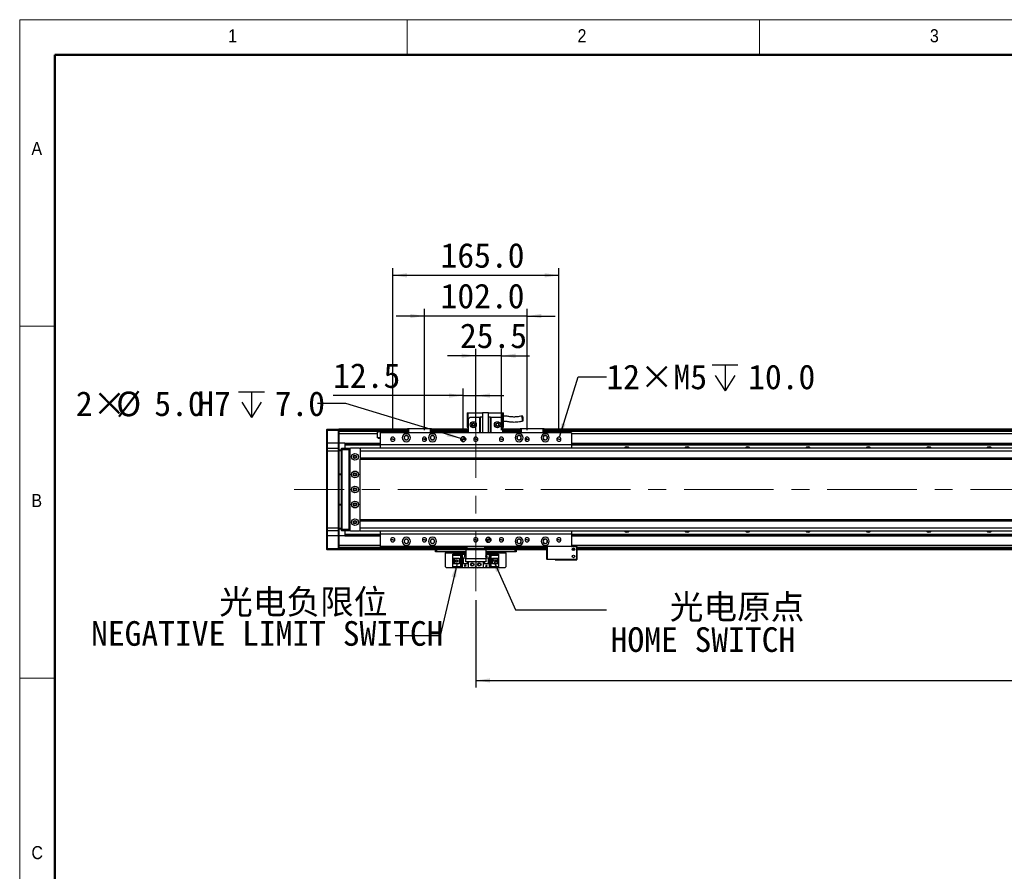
# Model space of a CAD drawing. Header units: millimetres. Extents: x 35 to 2924, y 35 to 2044.
# Tile 2 of 7: x 35 to 1013, y 1197 to 2044. Entities that reach past the tile are written whole.
import ezdxf

# ---------------------------------------------------------------- set-up
doc = ezdxf.new("R2010")
doc.units = ezdxf.units.MM
doc.header["$LTSCALE"] = 7
doc.linetypes.add('CENTERX2', pattern=[20.32, 12.7, -2.54, 2.54, -2.54])
doc.layers.add('DIMNS', color=7, linetype='Continuous')
doc.styles.add('SLDTEXTSTYLE1', font='Gothic.ttf', dxfattribs={"width": 0.913})
doc.styles.add('SLDTEXTSTYLE11', font='txt', dxfattribs={"bigfont": 'bigfont'})
doc.styles.add('SLDTEXTSTYLE8', font='txt')
doc.styles.add('SLDTEXTSTYLE9', font='txt')
doc.dimstyles.new('SLDDIMSTYLE0', dxfattribs={"dimtxt": 24.5, "dimasz": 14, "dimexe": 0, "dimexo": 0.0625, "dimgap": 6.125, "dimtad": 2, "dimdec": 1, "dimrnd": 1e-09, "dimzin": 4, "dimdsep": 46, "dimtxsty": 'SLDTEXTSTYLE9', "dimsah": 1, "dimcen": 0.09, "dimadec": 0, "dimazin": 1, "dimtfac": 1, "dimtdec": 1, "dimtofl": 0, "dimtmove": 0, "dimatfit": 3, "dimfxl": 0, "dimfrac": 2, "dimtolj": 1, "dimtzin": 12, "dimarcsym": 0})
doc.dimstyles.new('SLDDIMSTYLE1', dxfattribs={"dimtxt": 24.5, "dimasz": 14, "dimexe": 0, "dimexo": 0.0625, "dimgap": 6.125, "dimtad": 2, "dimdec": 1, "dimrnd": 1e-09, "dimzin": 4, "dimdsep": 46, "dimtxsty": 'SLDTEXTSTYLE9', "dimsah": 1, "dimcen": 0.09, "dimadec": 0, "dimazin": 1, "dimtfac": 1, "dimtdec": 1, "dimtmove": 0, "dimatfit": 0, "dimfxl": 0, "dimfrac": 2, "dimtolj": 1, "dimtzin": 12, "dimarcsym": 0})
doc.dimstyles.new('SLDDIMSTYLE2', dxfattribs={"dimtxt": 0.18, "dimasz": 14, "dimexe": 0, "dimexo": 0.0625, "dimgap": 0, "dimtad": 0, "dimtih": 1, "dimtoh": 1, "dimdec": 0, "dimrnd": 1e-09, "dimzin": 0, "dimdsep": 46, "dimtxsty": 'Standard', "dimsah": 1, "dimcen": 0.09, "dimadec": 0, "dimazin": 0, "dimtfac": 14, "dimtdec": 0, "dimtofl": 0, "dimtmove": 0, "dimatfit": 3, "dimfxl": 0, "dimfrac": 2, "dimtolj": 1, "dimtzin": 0, "dimarcsym": 0})
doc.dimstyles.new('SLDDIMSTYLE3', dxfattribs={"dimtxt": 24.5, "dimasz": 14, "dimexe": 0, "dimexo": 0.0625, "dimgap": 6.125, "dimtad": 2, "dimdec": 1, "dimrnd": 1e-09, "dimzin": 12, "dimdsep": 46, "dimtxsty": 'SLDTEXTSTYLE9', "dimsah": 1, "dimcen": 0.09, "dimadec": 0, "dimazin": 3, "dimtfac": 1, "dimtdec": 1, "dimtmove": 0, "dimatfit": 0, "dimfxl": 0, "dimfrac": 2, "dimtolj": 1, "dimtzin": 12, "dimarcsym": 0})
doc.dimstyles.new('SLDDIMSTYLE7', dxfattribs={"dimtxt": 24.5, "dimasz": 14, "dimexe": 0, "dimexo": 0.0625, "dimgap": 6.125, "dimtad": 0, "dimtih": 1, "dimtoh": 1, "dimdec": 1, "dimrnd": 1e-09, "dimzin": 4, "dimdsep": 46, "dimtxsty": 'SLDTEXTSTYLE9', "dimsah": 1, "dimcen": 0, "dimadec": 0, "dimazin": 1, "dimtfac": 1, "dimtdec": 1, "dimtofl": 0, "dimtmove": 0, "dimatfit": 3, "dimfxl": 0, "dimfrac": 2, "dimtolj": 1, "dimtzin": 12, "dimarcsym": 0})
doc.dimstyles.new('SLDDIMSTYLE8', dxfattribs={"dimtxt": 24.5, "dimasz": 14, "dimexe": 0, "dimexo": 0.0625, "dimgap": 6.125, "dimtad": 0, "dimtih": 1, "dimtoh": 1, "dimdec": 1, "dimrnd": 1e-09, "dimzin": 12, "dimdsep": 46, "dimtxsty": 'SLDTEXTSTYLE9', "dimsah": 1, "dimcen": 0, "dimadec": 0, "dimazin": 3, "dimtfac": 1, "dimtdec": 1, "dimtofl": 0, "dimtmove": 0, "dimatfit": 3, "dimfxl": 0, "dimfrac": 2, "dimtolj": 1, "dimtzin": 12, "dimarcsym": 0})

# ---------------------------------------------------------------- blocks, each defined once
blk = doc.blocks.new('_D_28')
at = {"layer": 'DIMNS'}
for p, q in [((475.58, 1635.87), (475.58, 1677.37)), ((488.08, 1635.87), (488.08, 1677.37)), ((475.58, 1670.37), (346.37, 1670.37)), ((475.58, 1670.37), (488.08, 1670.37)), ((488.08, 1670.37), (516.08, 1670.37))]:
    blk.add_line(p, q, dxfattribs=at)
for points in [[(475.58, 1670.37), (461.58, 1672.47), (461.58, 1668.27)], [(488.08, 1670.37), (502.08, 1668.27), (502.08, 1672.47)]]:
    blk.add_solid(points, dxfattribs=at)
at = {"layer": 'DIMNS', "insert": (346.37, 1702.51), "char_height": 24.5, "attachment_point": 1, "style": 'SLDTEXTSTYLE9'}
blk.add_mtext('12.5', dxfattribs=at)
blk = doc.blocks.new('_D_29')
at = {"layer": 'DIMNS'}
for p, q in [((437.08, 1635.87), (437.08, 1756.44)), ((539.08, 1635.87), (539.08, 1756.44)), ((437.08, 1749.44), (409.08, 1749.44)), ((539.08, 1749.44), (437.08, 1749.44)), ((539.08, 1749.44), (567.08, 1749.44))]:
    blk.add_line(p, q, dxfattribs=at)
for points in [[(437.08, 1749.44), (423.08, 1751.54), (423.08, 1747.34)], [(539.08, 1749.44), (553.08, 1747.34), (553.08, 1751.54)]]:
    blk.add_solid(points, dxfattribs=at)
at = {"layer": 'DIMNS', "insert": (453.12, 1781.59), "char_height": 24.5, "attachment_point": 1, "style": 'SLDTEXTSTYLE9'}
blk.add_mtext('102.0', dxfattribs=at)
blk = doc.blocks.new('_D_30')
at = {"layer": 'DIMNS'}
for p, q in [((405.58, 1635.87), (405.58, 1796.88)), ((570.58, 1635.87), (570.58, 1796.88)), ((405.58, 1789.88), (570.58, 1789.88))]:
    blk.add_line(p, q, dxfattribs=at)
for points in [[(405.58, 1789.88), (419.58, 1787.78), (419.58, 1791.98)], [(570.58, 1789.88), (556.58, 1791.98), (556.58, 1787.78)]]:
    blk.add_solid(points, dxfattribs=at)
at = {"layer": 'DIMNS', "insert": (453.12, 1822.02), "char_height": 24.5, "attachment_point": 1, "style": 'SLDTEXTSTYLE9'}
blk.add_mtext('165.0', dxfattribs=at)
blk = doc.blocks.new('_D_31')
at = {"layer": 'DIMNS'}
for p, q in [((488.08, 1635.87), (488.08, 1716.94)), ((513.58, 1635.87), (513.58, 1716.94)), ((488.08, 1709.94), (460.08, 1709.94)), ((513.58, 1709.94), (488.08, 1709.94)), ((513.58, 1709.94), (541.58, 1709.94))]:
    blk.add_line(p, q, dxfattribs=at)
for points in [[(488.08, 1709.94), (474.08, 1712.04), (474.08, 1707.84)], [(513.58, 1709.94), (527.58, 1707.84), (527.58, 1712.04)]]:
    blk.add_solid(points, dxfattribs=at)
at = {"layer": 'DIMNS', "insert": (472.32, 1742.09), "char_height": 24.5, "attachment_point": 1, "style": 'SLDTEXTSTYLE9'}
blk.add_mtext('25.5', dxfattribs=at)
blk = doc.blocks.new('SW_SYMBOL_HOLE_DEPTH')
at = {"layer": 'DIMNS', "color": 0}
for p, q in [((0, 6125), (5600, 6125)), ((2800, 6125), (2800, 525)), ((700, 3885), (2800, 525)), ((4900, 3885), (2800, 525))]:
    blk.add_line(p, q, dxfattribs=at)
blk = doc.blocks.new('_D_33')
at = {"layer": 'DIMNS'}
for p, q in [((571.21, 1628.99), (589.82, 1688.84)), ((589.82, 1688.84), (617.82, 1688.84))]:
    blk.add_line(p, q, dxfattribs=at)
blk.add_solid([(571.21, 1628.99), (577.37, 1641.74), (573.36, 1642.98)], dxfattribs=at)
at = {"layer": 'DIMNS', "xscale": 0.004592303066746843, "yscale": 0.004592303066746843, "zscale": 0.004592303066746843}
blk.add_blockref('SW_SYMBOL_HOLE_DEPTH', (722.79, 1672.62), dxfattribs=at)
at = {"layer": 'DIMNS', "char_height": 24.5, "attachment_point": 1, "style": 'SLDTEXTSTYLE9'}
for s, insert in [('12×M5', (617.82, 1701.19)), ('10.0', (758.65, 1701.19))]:
    blk.add_mtext(s, dxfattribs=dict(at, insert=insert))
blk = doc.blocks.new('_D_34')
at = {"layer": 'DIMNS'}
for p, q in [((358.99, 1662.32), (330.99, 1662.32)), ((473.19, 1627.71), (358.99, 1662.32))]:
    blk.add_line(p, q, dxfattribs=at)
blk.add_solid([(473.19, 1627.71), (460.4, 1633.78), (459.18, 1629.76)], dxfattribs=at)
at = {"layer": 'DIMNS', "xscale": 0.004592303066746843, "yscale": 0.004592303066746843, "zscale": 0.004592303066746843}
blk.add_blockref('SW_SYMBOL_HOLE_DEPTH', (252.46, 1646), dxfattribs=at)
at = {"layer": 'DIMNS', "char_height": 24.5, "attachment_point": 1, "style": 'SLDTEXTSTYLE9'}
for s, insert in [('2×', (90.81, 1674.56)), ('%%c', (130.9, 1674.33)), ('5.0', (168.75, 1674.56)), ('H7', (211.42, 1674.56)), ('7.0', (288.32, 1674.56))]:
    blk.add_mtext(s, dxfattribs=dict(at, insert=insert))
blk = doc.blocks.new('_D_35')
at = {"layer": 'DIMNS'}
for p, q in [((488.08, 1467.14), (488.08, 1380.18)), ((2168.08, 1467.14), (2168.08, 1380.18)), ((488.08, 1387.18), (2168.08, 1387.18))]:
    blk.add_line(p, q, dxfattribs=at)
for points in [[(488.08, 1387.18), (502.08, 1385.08), (502.08, 1389.28)], [(2168.08, 1387.18), (2154.08, 1389.28), (2154.08, 1385.08)]]:
    blk.add_solid(points, dxfattribs=at)
at = {"layer": 'DIMNS', "insert": (1289.09, 1419.33), "char_height": 24.5, "attachment_point": 1, "style": 'SLDTEXTSTYLE9'}
blk.add_mtext('1680.0', dxfattribs=at)
blk = doc.blocks.new('SW_NOTE_8')
at = {"layer": 'DIMNS', "color": 0, "char_height": 24.5, "attachment_point": 1}
for s, insert, style in [('{\\fMicrosoft YaHei|b0|i0|c134|p34; 光电原点}', (54.52, 15.14), 'SLDTEXTSTYLE11'), ('HOME SWITCH', (4.08, -17.43), 'SLDTEXTSTYLE8')]:
    blk.add_mtext(s, dxfattribs=dict(at, insert=insert, style=style))
blk = doc.blocks.new('SW_NOTE_9')
at = {"layer": 'DIMNS', "color": 0, "char_height": 24.5, "attachment_point": 1}
for s, insert, style in [('{\\fMicrosoft YaHei|b0|i0|c134|p34;    光电负限位}', (-208.13, 46.01), 'SLDTEXTSTYLE11'), ('NEGATIVE LIMIT SWITCH', (-302.17, 14.51), 'SLDTEXTSTYLE8')]:
    blk.add_mtext(s, dxfattribs=dict(at, insert=insert, style=style))
blk = doc.blocks.new('SW_DOWELSYMBOL_5')
at = {"linetype": 'Continuous', "lineweight": 18}
h = blk.add_hatch(color=0, dxfattribs=at)
edge = h.paths.add_edge_path(flags=0)
edge.add_arc((0, 0), 2.5, 180, 270)
edge.add_line((0, -2.5), (0, 0))
edge.add_line((0, 0), (-2.5, 0))
h = blk.add_hatch(color=0, dxfattribs=at)
edge = h.paths.add_edge_path(flags=0)
edge.add_arc((0, 0), 2.5, 0, 90)
edge.add_line((0, 2.5), (0, 0))
edge.add_line((0, 0), (2.5, 0))
at = {"layer": 'DIMNS', "color": 0}
blk.add_circle((0, 0), 2.5, dxfattribs=at)
blk = doc.blocks.new('SW_DOWELSYMBOL_6')
at = {"linetype": 'Continuous', "lineweight": 18}
h = blk.add_hatch(color=0, dxfattribs=at)
edge = h.paths.add_edge_path(flags=0)
edge.add_arc((0, 0), 2.5, 180, 270)
edge.add_line((0, -2.5), (0, 0))
edge.add_line((0, 0), (-2.5, 0))
h = blk.add_hatch(color=0, dxfattribs=at)
edge = h.paths.add_edge_path(flags=0)
edge.add_arc((0, 0), 2.5, 0, 90)
edge.add_line((0, 2.5), (0, 0))
edge.add_line((0, 0), (2.5, 0))
at = {"layer": 'DIMNS', "color": 0}
blk.add_circle((0, 0), 2.5, dxfattribs=at)

msp = doc.modelspace()

# ---------------------------------------------------------------- linework, layer by layer
at = {"color": 7, "linetype": 'Continuous', "lineweight": 18}
for p, q in [((2905, 2044), (35, 2044)), ((35, 2044), (35, 35)), ((420, 2009), (420, 2044)), ((770, 2044), (770, 2009)), ((70, 2009), (2870, 2009)), ((70, 2009), (70, 70)), ((70, 1739.5), (35, 1739.5)), ((35, 1389.5), (70, 1389.5))]:
    msp.add_line(p, q, dxfattribs=at)
at = {"color": 7, "linetype": 'Continuous', "lineweight": 50}
for p, q in [((2870, 2009), (70, 2009)), ((70, 2009), (70, 70))]:
    msp.add_line(p, q, dxfattribs=at)
at = {"color": 7, "linetype": 'Continuous', "lineweight": 25}
for p, q in [((479.58, 1653.28), (480.58, 1653.28)), ((479.58, 1653.28), (479.58, 1638.88)), ((480.58, 1646.88), (480.58, 1653.28)), ((480.58, 1653.28), (494.58, 1653.28)), ((494.58, 1653.48), (494.58, 1633.48)), ((494.58, 1653.48), (500.58, 1653.48)), ((500.58, 1633.48), (500.58, 1653.48)), ((500.58, 1653.28), (514.58, 1653.28)), ((514.58, 1653.28), (515.58, 1653.28)), ((514.58, 1653.28), (514.58, 1646.88)), ((515.58, 1638.88), (515.58, 1653.28)), ((482.58, 1648.88), (480.58, 1646.88)), ((480.58, 1646.88), (480.58, 1633.48)), ((482.58, 1648.88), (492.08, 1648.88)), ((492.08, 1633.48), (492.08, 1648.88)), ((492.08, 1648.88), (492.58, 1648.88)), ((492.58, 1648.88), (492.58, 1633.48)), ((494.58, 1648.88), (492.58, 1648.88)), ((502.58, 1648.88), (500.58, 1648.88)), ((502.58, 1633.48), (502.58, 1648.88)), ((502.58, 1648.88), (503.08, 1648.88)), ((503.08, 1648.88), (512.58, 1648.88)), ((503.08, 1648.88), (503.08, 1633.48)), ((514.58, 1646.88), (512.58, 1648.88)), ((514.58, 1646.88), (514.58, 1633.48)), ((340.08, 1636.68), (340.38, 1636.98)), ((340.08, 1635.48), (340.08, 1636.68)), ((340.08, 1635.48), (340.38, 1635.48)), ((340.08, 1622.98), (340.08, 1635.48)), ((340.38, 1636.98), (340.38, 1635.48)), ((340.38, 1636.98), (351.78, 1636.98)), ((340.38, 1635.48), (340.38, 1622.98)), ((351.78, 1635.48), (340.38, 1635.48)), ((351.78, 1635.48), (351.78, 1636.98)), ((351.78, 1636.98), (352.08, 1636.68)), ((351.78, 1622.98), (351.78, 1635.48)), ((351.78, 1635.48), (352.08, 1635.48)), ((420.08, 1636.98), (352.08, 1636.98)), ((352.08, 1636.98), (352.08, 1636.68)), ((352.08, 1636.68), (352.08, 1635.48)), ((352.08, 1636.48), (420.08, 1636.48)), ((352.08, 1635.48), (352.08, 1622.98)), ((420.08, 1634.49), (352.08, 1634.49)), ((583.08, 1633.48), (393.08, 1633.48)), ((393.08, 1633.48), (393.08, 1621.48)), ((420.08, 1637.18), (420.38, 1637.48)), ((420.08, 1633.48), (420.08, 1637.18)), ((421.08, 1637.18), (420.08, 1637.18)), ((420.38, 1637.48), (421.21, 1637.48)), ((421.08, 1637.18), (421.21, 1637.48)), ((421.08, 1637.18), (421.08, 1633.48)), ((443.08, 1637.18), (421.08, 1637.18)), ((421.21, 1637.48), (442.96, 1637.48)), ((442.96, 1637.48), (443.78, 1637.48)), ((443.08, 1637.18), (442.96, 1637.48)), ((443.08, 1633.48), (443.08, 1637.18)), ((444.08, 1637.18), (443.08, 1637.18)), ((443.78, 1637.48), (444.08, 1637.18)), ((444.08, 1637.18), (444.08, 1633.48)), ((480.58, 1636.98), (444.08, 1636.98)), ((444.08, 1636.78), (480.58, 1636.78)), ((444.08, 1636.58), (480.58, 1636.58)), ((444.08, 1636.48), (480.58, 1636.48)), ((480.58, 1634.49), (444.08, 1634.49)), ((479.58, 1638.88), (480.58, 1638.88)), ((514.58, 1638.88), (515.58, 1638.88)), ((532.08, 1636.98), (514.58, 1636.98)), ((514.58, 1636.78), (532.08, 1636.78)), ((514.58, 1636.58), (532.08, 1636.58)), ((514.58, 1636.48), (532.08, 1636.48)), ((532.08, 1634.49), (514.58, 1634.49)), ((532.08, 1637.18), (532.38, 1637.48)), ((532.08, 1633.48), (532.08, 1637.18)), ((533.08, 1637.18), (532.08, 1637.18)), ((532.38, 1637.48), (533.21, 1637.48)), ((533.08, 1637.18), (533.21, 1637.48)), ((533.08, 1637.18), (533.08, 1633.48)), ((555.08, 1637.18), (533.08, 1637.18)), ((533.21, 1637.48), (554.96, 1637.48)), ((554.96, 1637.48), (555.78, 1637.48)), ((555.08, 1637.18), (554.96, 1637.48)), ((555.08, 1633.48), (555.08, 1637.18)), ((556.08, 1637.18), (555.08, 1637.18)), ((555.78, 1637.48), (556.08, 1637.18)), ((556.08, 1637.18), (556.08, 1633.48)), ((2100.08, 1636.98), (556.08, 1636.98)), ((556.08, 1636.78), (2100.08, 1636.78)), ((556.08, 1636.58), (2100.08, 1636.58)), ((556.08, 1636.48), (2100.08, 1636.48)), ((2100.08, 1634.49), (556.08, 1634.49)), ((583.08, 1633.48), (583.08, 1621.48)), ((390.44, 1632.49), (352.08, 1632.49)), ((390.44, 1628.38), (390.44, 1632.49)), ((393.08, 1628.38), (390.44, 1628.38)), ((405.58, 1626.98), (403.48, 1626.98)), ((405.58, 1626.98), (407.68, 1626.98)), ((437.08, 1626.98), (434.98, 1626.98)), ((437.08, 1626.98), (437.21, 1626.98)), ((438.42, 1626.98), (439.18, 1626.98)), ((475.58, 1626.98), (473.08, 1626.98)), ((475.58, 1626.98), (478.08, 1626.98)), ((488.08, 1626.98), (485.98, 1626.98)), ((488.08, 1626.98), (490.18, 1626.98)), ((513.58, 1626.98), (511.48, 1626.98)), ((513.58, 1626.98), (515.68, 1626.98)), ((537.74, 1626.98), (536.98, 1626.98)), ((539.08, 1626.98), (538.96, 1626.98)), ((539.08, 1626.98), (541.18, 1626.98)), ((570.58, 1626.98), (568.48, 1626.98)), ((570.58, 1626.98), (572.68, 1626.98)), ((340.08, 1622.98), (340.38, 1622.98)), ((340.08, 1617.68), (340.08, 1622.98)), ((340.38, 1617.98), (340.08, 1617.68)), ((340.08, 1614.98), (340.08, 1617.68)), ((340.08, 1538.98), (340.08, 1614.98)), ((340.38, 1614.98), (340.08, 1614.98)), ((340.38, 1622.98), (340.38, 1617.98)), ((351.78, 1622.98), (340.38, 1622.98)), ((340.38, 1617.98), (340.38, 1614.98)), ((340.38, 1617.98), (351.78, 1617.98)), ((340.38, 1614.98), (340.38, 1538.98)), ((351.78, 1614.98), (340.38, 1614.98)), ((351.78, 1617.98), (351.78, 1622.98)), ((351.78, 1622.98), (352.08, 1622.98)), ((351.78, 1614.98), (351.78, 1617.98)), ((351.78, 1617.98), (352.08, 1617.68)), ((351.78, 1538.98), (351.78, 1614.98)), ((351.78, 1614.98), (352.08, 1614.98)), ((358.08, 1622.99), (352.08, 1622.99)), ((352.08, 1622.98), (352.08, 1617.68)), ((352.08, 1617.68), (352.08, 1614.98)), ((352.08, 1616.48), (354.58, 1616.48)), ((354.58, 1615.48), (352.08, 1615.48)), ((352.08, 1614.98), (352.08, 1538.98)), ((354.58, 1617.68), (354.88, 1617.98)), ((354.58, 1616.48), (354.58, 1617.68)), ((354.58, 1537.48), (354.58, 1616.48)), ((354.58, 1616.48), (354.88, 1616.48)), ((354.88, 1617.98), (354.88, 1616.48)), ((354.88, 1617.98), (362.08, 1617.98)), ((354.88, 1616.48), (354.88, 1537.48)), ((362.08, 1616.48), (354.88, 1616.48)), ((358.08, 1622.99), (393.08, 1622.99)), ((358.08, 1622.99), (358.08, 1622.7)), ((358.08, 1622.7), (393.08, 1622.7)), ((358.08, 1622.7), (358.08, 1621.8)), ((358.08, 1621.8), (393.08, 1621.8)), ((358.08, 1621.8), (358.08, 1621.5)), ((358.08, 1621.5), (393.08, 1621.5)), ((358.08, 1621.5), (358.08, 1617.98)), ((362.08, 1617.98), (362.08, 1616.48)), ((362.08, 1617.98), (363.58, 1617.98)), ((363.28, 1617.68), (362.08, 1617.68)), ((362.08, 1616.48), (362.08, 1537.48)), ((363.08, 1615.98), (362.58, 1615.98)), ((362.58, 1615.98), (362.58, 1537.98)), ((363.58, 1617.98), (363.08, 1617.48)), ((363.08, 1617.48), (363.08, 1536.48)), ((372.58, 1617.98), (363.58, 1617.98)), ((373.08, 1617.48), (372.58, 1617.98)), ((2283.58, 1617.98), (373.08, 1617.98)), ((373.08, 1617.98), (373.08, 1617.48)), ((373.08, 1617.35), (373.08, 1617.48)), ((373.08, 1617.35), (373.08, 1614.98)), ((2284.08, 1614.98), (373.08, 1614.98)), ((373.08, 1614.98), (373.08, 1607.98)), ((583.08, 1621.48), (393.08, 1621.48)), ((393.08, 1621.48), (393.08, 1617.98)), ((583.08, 1622.99), (2073.08, 1622.99)), ((583.08, 1622.7), (2073.08, 1622.7)), ((583.08, 1621.8), (2073.08, 1621.8)), ((583.08, 1621.5), (2073.08, 1621.5)), ((583.08, 1621.48), (583.08, 1617.98)), ((369.23, 1609.98), (366.94, 1609.98)), ((2284.08, 1607.98), (373.08, 1607.98)), ((373.08, 1607.98), (373.08, 1606.98)), ((373.08, 1606.98), (2284.08, 1606.98)), ((373.08, 1546.98), (373.08, 1606.98)), ((352.08, 1592.48), (354.58, 1592.48)), ((354.58, 1591.48), (352.08, 1591.48)), ((352.08, 1562.48), (354.58, 1562.48)), ((354.58, 1561.48), (352.08, 1561.48)), ((2284.08, 1546.98), (373.08, 1546.98)), ((373.08, 1545.98), (373.08, 1546.98)), ((373.08, 1545.98), (2284.08, 1545.98)), ((373.08, 1538.98), (373.08, 1545.98)), ((340.08, 1536.28), (340.08, 1538.98)), ((340.38, 1538.98), (340.08, 1538.98)), ((340.38, 1535.98), (340.08, 1536.28)), ((340.08, 1530.98), (340.08, 1536.28)), ((340.38, 1538.98), (340.38, 1535.98)), ((340.38, 1538.98), (351.78, 1538.98)), ((351.78, 1535.98), (340.38, 1535.98)), ((340.38, 1535.98), (340.38, 1530.98)), ((351.78, 1535.98), (351.78, 1538.98)), ((351.78, 1538.98), (352.08, 1538.98)), ((351.78, 1535.98), (352.08, 1536.28)), ((351.78, 1530.98), (351.78, 1535.98)), ((352.08, 1538.98), (352.08, 1536.28)), ((352.08, 1538.48), (354.58, 1538.48)), ((354.58, 1537.48), (352.08, 1537.48)), ((352.08, 1536.28), (352.08, 1530.98)), ((354.58, 1536.28), (354.58, 1537.48)), ((354.58, 1537.48), (354.88, 1537.48)), ((354.58, 1536.28), (354.88, 1535.98)), ((354.88, 1537.48), (354.88, 1535.98)), ((354.88, 1537.48), (362.08, 1537.48)), ((362.08, 1535.98), (354.88, 1535.98)), ((358.08, 1535.98), (358.08, 1532.46)), ((362.08, 1537.48), (362.08, 1535.98)), ((362.08, 1536.28), (363.28, 1536.28)), ((363.58, 1535.98), (362.08, 1535.98)), ((362.58, 1537.98), (363.08, 1537.98)), ((363.08, 1536.48), (363.58, 1535.98)), ((363.58, 1535.98), (372.58, 1535.98)), ((366.94, 1543.98), (369.23, 1543.98)), ((372.58, 1535.98), (373.08, 1536.48)), ((373.08, 1538.98), (2284.08, 1538.98)), ((373.08, 1536.62), (373.08, 1538.98)), ((373.08, 1536.48), (373.08, 1536.62)), ((373.08, 1535.98), (373.08, 1536.48)), ((373.08, 1535.98), (2283.58, 1535.98)), ((393.08, 1535.98), (393.08, 1532.48)), ((583.08, 1535.98), (583.08, 1532.48)), ((340.38, 1530.98), (340.08, 1530.98)), ((340.08, 1518.48), (340.08, 1530.98)), ((351.78, 1530.98), (340.38, 1530.98)), ((340.38, 1530.98), (340.38, 1518.48)), ((352.08, 1530.98), (351.78, 1530.98)), ((351.78, 1518.48), (351.78, 1530.98)), ((352.08, 1530.98), (352.08, 1518.48)), ((358.08, 1530.98), (352.08, 1530.98)), ((358.08, 1532.46), (393.08, 1532.46)), ((358.08, 1532.46), (358.08, 1532.17)), ((358.08, 1532.17), (393.08, 1532.17)), ((358.08, 1532.17), (358.08, 1531.27)), ((358.08, 1531.27), (393.08, 1531.27)), ((358.08, 1531.27), (358.08, 1530.98)), ((358.08, 1530.98), (393.08, 1530.98)), ((583.08, 1532.48), (393.08, 1532.48)), ((393.08, 1532.48), (393.08, 1520.48)), ((405.58, 1526.98), (403.48, 1526.98)), ((405.58, 1526.98), (407.68, 1526.98)), ((437.08, 1526.98), (434.98, 1526.98)), ((437.08, 1526.98), (439.18, 1526.98)), ((488.08, 1526.98), (485.98, 1526.98)), ((488.08, 1526.98), (490.18, 1526.98)), ((500.58, 1526.98), (498.08, 1526.98)), ((500.58, 1526.98), (503.08, 1526.98)), ((513.58, 1526.98), (511.48, 1526.98)), ((513.58, 1526.98), (515.68, 1526.98)), ((539.08, 1526.98), (536.98, 1526.98)), ((539.08, 1526.98), (541.18, 1526.98)), ((570.58, 1526.98), (568.48, 1526.98)), ((570.58, 1526.98), (572.68, 1526.98)), ((583.08, 1532.48), (583.08, 1520.48)), ((583.08, 1532.46), (2073.08, 1532.46)), ((583.08, 1532.17), (2073.08, 1532.17)), ((583.08, 1531.27), (2073.08, 1531.27)), ((583.08, 1530.98), (2073.08, 1530.98)), ((340.38, 1518.48), (340.08, 1518.48)), ((340.08, 1517.28), (340.08, 1518.48)), ((340.38, 1516.98), (340.08, 1517.28)), ((340.38, 1518.48), (340.38, 1516.98)), ((340.38, 1518.48), (351.78, 1518.48)), ((351.78, 1516.98), (340.38, 1516.98)), ((351.78, 1516.98), (351.78, 1518.48)), ((352.08, 1518.48), (351.78, 1518.48)), ((352.08, 1517.28), (351.78, 1516.98)), ((478.08, 1519.48), (352.08, 1519.48)), ((352.08, 1518.48), (352.08, 1517.28)), ((352.08, 1517.28), (352.08, 1516.98)), ((478.08, 1516.98), (352.08, 1516.98)), ((583.08, 1520.48), (393.08, 1520.48)), ((448.08, 1514.98), (448.08, 1516.98)), ((449.08, 1516.98), (449.08, 1514.98)), ((478.08, 1518.48), (478.08, 1520.48)), ((479.08, 1518.48), (478.08, 1518.48)), ((478.08, 1516.98), (478.08, 1518.48)), ((498.08, 1516.98), (478.08, 1516.98)), ((478.08, 1516.98), (478.08, 1508.48)), ((479.08, 1520.48), (479.08, 1518.48)), ((497.08, 1518.48), (479.08, 1518.48)), ((497.08, 1518.48), (497.08, 1520.48)), ((498.08, 1518.48), (497.08, 1518.48)), ((498.08, 1520.48), (498.08, 1518.48)), ((558.58, 1519.48), (498.08, 1519.48)), ((498.08, 1518.48), (498.08, 1516.98)), ((498.08, 1516.98), (498.08, 1508.48)), ((558.58, 1516.98), (498.08, 1516.98)), ((527.08, 1514.98), (527.08, 1516.98)), ((528.08, 1516.98), (528.08, 1514.98)), ((558.88, 1520.48), (558.58, 1520.18)), ((558.58, 1507.78), (558.58, 1520.18)), ((558.88, 1520.18), (558.58, 1520.18)), ((558.88, 1520.18), (559.01, 1520.48)), ((558.88, 1520.18), (558.88, 1507.78)), ((588.28, 1520.18), (558.88, 1520.18)), ((583.08, 1520.78), (588.58, 1520.78)), ((583.08, 1520.48), (588.16, 1520.48)), ((586.23, 1516.98), (583.94, 1516.98)), ((588.28, 1520.18), (588.16, 1520.48)), ((588.16, 1520.48), (588.28, 1520.48)), ((588.58, 1520.18), (588.28, 1520.48)), ((588.28, 1507.78), (588.28, 1520.18)), ((588.58, 1520.18), (588.28, 1520.18)), ((588.58, 1520.18), (588.58, 1520.78)), ((588.58, 1520.18), (588.58, 1507.78)), ((2069.58, 1519.48), (588.58, 1519.48)), ((2069.58, 1516.98), (588.58, 1516.98)), ((449.08, 1514.98), (448.08, 1514.98)), ((478.08, 1514.98), (449.08, 1514.98)), ((458.08, 1514.98), (458.08, 1513.98)), ((458.08, 1500.18), (458.08, 1513.98)), ((465.38, 1511.88), (465.38, 1512.68)), ((465.38, 1512.68), (474.58, 1512.68)), ((473.68, 1511.88), (465.38, 1511.88)), ((465.38, 1511.88), (465.38, 1511.38)), ((473.18, 1511.38), (465.38, 1511.38)), ((465.38, 1508.78), (465.38, 1511.38)), ((465.38, 1508.78), (471.58, 1508.78)), ((465.38, 1503.18), (465.38, 1508.78)), ((466.68, 1503.18), (466.68, 1508.78)), ((467.18, 1508.43), (467.18, 1508.78)), ((471.58, 1508.43), (467.18, 1508.43)), ((467.18, 1503.53), (467.18, 1508.43)), ((469.98, 1506.78), (468.14, 1506.78)), ((468.14, 1506.78), (468.14, 1505.18)), ((469.98, 1506.78), (469.98, 1505.18)), ((471.58, 1508.78), (471.58, 1503.18)), ((473.18, 1511.38), (473.68, 1511.88)), ((473.18, 1500.58), (473.18, 1511.38)), ((473.68, 1500.08), (473.68, 1511.88)), ((474.58, 1512.68), (478.08, 1512.68)), ((474.58, 1512.68), (474.58, 1508.98)), ((474.58, 1508.98), (478.08, 1508.98)), ((474.58, 1508.98), (474.58, 1502.98)), ((475.08, 1508.98), (475.08, 1502.98)), ((475.38, 1508.98), (475.38, 1502.98)), ((476.98, 1511.18), (477.18, 1511.18)), ((477.58, 1509.98), (476.98, 1511.18)), ((477.18, 1511.58), (477.98, 1511.58)), ((477.18, 1511.18), (477.18, 1511.58)), ((478.08, 1510.98), (477.58, 1509.98)), ((477.98, 1511.58), (477.98, 1511.18)), ((477.98, 1511.18), (478.08, 1511.18)), ((478.08, 1508.48), (498.08, 1508.48)), ((478.08, 1504.98), (478.08, 1508.48)), ((527.08, 1514.98), (498.08, 1514.98)), ((498.08, 1512.68), (501.58, 1512.68)), ((498.08, 1510.58), (498.58, 1511.58)), ((498.18, 1510.38), (498.08, 1510.38)), ((498.08, 1508.98), (501.58, 1508.98)), ((498.08, 1508.48), (498.08, 1504.98)), ((498.18, 1509.98), (498.18, 1510.38)), ((498.98, 1509.98), (498.18, 1509.98)), ((498.58, 1511.58), (499.18, 1510.38)), ((498.98, 1510.38), (498.98, 1509.98)), ((499.18, 1510.38), (498.98, 1510.38)), ((500.78, 1502.98), (500.78, 1508.98)), ((501.08, 1502.98), (501.08, 1508.98)), ((501.58, 1508.98), (501.58, 1512.68)), ((501.58, 1512.68), (510.78, 1512.68)), ((501.58, 1502.98), (501.58, 1508.98)), ((510.78, 1511.88), (502.48, 1511.88)), ((502.48, 1511.88), (502.98, 1511.38)), ((502.48, 1511.88), (502.48, 1500.08)), ((502.98, 1511.38), (502.98, 1500.58)), ((510.78, 1511.38), (502.98, 1511.38)), ((504.58, 1508.78), (510.78, 1508.78)), ((504.58, 1503.18), (504.58, 1508.78)), ((508.98, 1508.43), (504.58, 1508.43)), ((508.02, 1506.78), (506.18, 1506.78)), ((506.18, 1505.18), (506.18, 1506.78)), ((508.02, 1505.18), (508.02, 1506.78)), ((508.98, 1508.78), (508.98, 1508.43)), ((508.98, 1508.43), (508.98, 1503.53)), ((509.48, 1508.78), (509.48, 1503.18)), ((510.78, 1512.68), (510.78, 1511.88)), ((510.78, 1511.38), (510.78, 1511.88)), ((510.78, 1511.38), (510.78, 1508.78)), ((510.78, 1508.78), (510.78, 1503.18)), ((518.08, 1513.98), (518.08, 1514.98)), ((518.08, 1513.98), (518.08, 1500.18)), ((528.08, 1514.98), (527.08, 1514.98)), ((558.88, 1507.48), (558.58, 1507.78)), ((558.58, 1507.78), (558.88, 1507.78)), ((558.88, 1507.78), (588.28, 1507.78)), ((558.88, 1507.78), (559.01, 1507.48)), ((559.01, 1507.48), (558.88, 1507.48)), ((588.16, 1507.48), (559.01, 1507.48)), ((567.08, 1507.18), (567.08, 1507.48)), ((567.08, 1507.18), (588.58, 1507.18)), ((588.28, 1507.78), (588.16, 1507.48)), ((588.28, 1507.48), (588.16, 1507.48)), ((588.28, 1507.78), (588.58, 1507.78)), ((588.58, 1507.78), (588.28, 1507.48)), ((588.58, 1507.18), (588.58, 1507.78)), ((458.08, 1500.18), (459.08, 1499.18)), ((517.08, 1499.18), (459.08, 1499.18)), ((471.58, 1503.18), (465.38, 1503.18)), ((465.38, 1500.58), (465.38, 1503.18)), ((465.38, 1500.58), (473.18, 1500.58)), ((465.38, 1500.58), (465.38, 1500.08)), ((465.38, 1500.08), (473.68, 1500.08)), ((465.38, 1499.28), (465.38, 1500.08)), ((474.58, 1499.28), (465.38, 1499.28)), ((467.18, 1503.18), (467.18, 1503.53)), ((467.18, 1503.53), (471.58, 1503.53)), ((468.14, 1505.18), (469.98, 1505.18)), ((473.68, 1500.08), (473.18, 1500.58)), ((474.58, 1502.98), (474.58, 1499.28)), ((480.58, 1502.98), (474.58, 1502.98)), ((480.58, 1499.28), (474.58, 1499.28)), ((476.98, 1501.58), (477.18, 1501.58)), ((477.58, 1500.38), (476.98, 1501.58)), ((477.18, 1501.98), (477.98, 1501.98)), ((477.18, 1501.58), (477.18, 1501.98)), ((478.18, 1501.58), (477.58, 1500.38)), ((477.98, 1501.98), (477.98, 1501.58)), ((477.98, 1501.58), (478.18, 1501.58)), ((498.08, 1504.98), (478.08, 1504.98)), ((479.78, 1502.98), (479.78, 1504.98)), ((480.08, 1502.98), (480.08, 1504.98)), ((480.58, 1504.98), (480.58, 1502.98)), ((480.58, 1502.98), (480.58, 1499.28)), ((486.08, 1499.28), (480.58, 1499.28)), ((488.08, 1504.98), (488.08, 1501.28)), ((495.58, 1499.28), (490.08, 1499.28)), ((495.58, 1502.98), (495.58, 1504.98)), ((495.58, 1499.28), (495.58, 1502.98)), ((501.58, 1502.98), (495.58, 1502.98)), ((501.58, 1499.28), (495.58, 1499.28)), ((496.08, 1504.98), (496.08, 1502.98)), ((496.38, 1504.98), (496.38, 1502.98)), ((497.98, 1500.78), (498.58, 1501.98)), ((498.18, 1500.78), (497.98, 1500.78)), ((498.18, 1500.38), (498.18, 1500.78)), ((498.98, 1500.38), (498.18, 1500.38)), ((498.58, 1501.98), (499.18, 1500.78)), ((498.98, 1500.78), (498.98, 1500.38)), ((499.18, 1500.78), (498.98, 1500.78)), ((501.58, 1499.28), (501.58, 1502.98)), ((510.78, 1499.28), (501.58, 1499.28)), ((502.98, 1500.58), (502.48, 1500.08)), ((502.48, 1500.08), (510.78, 1500.08)), ((502.98, 1500.58), (510.78, 1500.58)), ((504.58, 1503.53), (508.98, 1503.53)), ((510.78, 1503.18), (504.58, 1503.18)), ((506.18, 1505.18), (508.02, 1505.18)), ((508.98, 1503.53), (508.98, 1503.18)), ((510.78, 1503.18), (510.78, 1500.58)), ((510.78, 1500.08), (510.78, 1500.58)), ((510.78, 1500.08), (510.78, 1499.28)), ((517.08, 1499.18), (518.08, 1500.18))]:
    msp.add_line(p, q, dxfattribs=at)
at = {"color": 8, "linetype": 'Continuous', "lineweight": 25}
for p, q in [((420.08, 1635.98), (352.08, 1635.98)), ((480.58, 1635.98), (444.08, 1635.98)), ((532.08, 1635.98), (514.58, 1635.98)), ((2100.08, 1635.98), (556.08, 1635.98)), ((2073.08, 1632.49), (583.08, 1632.49)), ((393.08, 1521.48), (352.08, 1521.48)), ((478.08, 1517.98), (352.08, 1517.98)), ((558.58, 1517.98), (498.08, 1517.98)), ((2073.08, 1521.48), (583.08, 1521.48)), ((586.23, 1517.98), (583.94, 1517.98)), ((2069.58, 1517.98), (588.58, 1517.98)), ((458.08, 1513.98), (478.08, 1513.98)), ((498.08, 1513.98), (518.08, 1513.98))]:
    msp.add_line(p, q, dxfattribs=at)
at = {"color": 7, "linetype": 'Continuous', "lineweight": 25}
for centre, radius in [((485.58, 1641.38), 3), ((509.58, 1641.38), 3), ((485.58, 1641.38), 1.7), ((485.58, 1641.38), 1.6), ((509.58, 1641.38), 1.7), ((509.58, 1641.38), 1.6), ((368.08, 1609.48), 3.36), ((368.08, 1609.48), 1.7), ((368.08, 1609.48), 1.25), ((368.08, 1591.98), 3.36), ((368.08, 1591.98), 1.7), ((368.08, 1591.98), 1.25), ((368.08, 1576.98), 3.36), ((368.08, 1576.98), 1.7), ((368.08, 1576.98), 1.25), ((368.08, 1561.98), 3.36), ((368.08, 1561.98), 1.7), ((368.08, 1561.98), 1.25), ((368.08, 1544.48), 3.36), ((368.08, 1544.48), 1.7), ((368.08, 1544.48), 1.25), ((585.08, 1517.48), 1.25), ((585.08, 1510.48), 1.25), ((484.58, 1502.48), 1.75), ((484.58, 1502.48), 1.25), ((491.58, 1502.48), 1.75), ((491.58, 1502.48), 1.25)]:
    msp.add_circle(centre, radius, dxfattribs=at)
for centre, radius, start, end in [((405.58, 1626.98), 2.1, 0, 180), ((405.58, 1626.98), 2.1, 180, 0), ((419.08, 1628.48), 4, 0, 180), ((419.08, 1628.48), 4, 180, 0), ((419.08, 1628.48), 2.25, 0, 180), ((419.08, 1628.48), 2.25, 180, 0), ((419.08, 1628.48), 2, 90, 270), ((419.08, 1628.48), 2, 270, 90), ((437.08, 1626.98), 2.1, 0, 180), ((437.08, 1626.98), 2.1, 180, 0), ((445.08, 1628.48), 4, 0, 180), ((445.08, 1628.48), 4, 180, 0), ((445.08, 1628.48), 2.25, 0, 180), ((445.08, 1628.48), 2.25, 180, 0), ((445.08, 1628.48), 2, 90, 270), ((445.08, 1628.48), 2, 270, 90), ((475.58, 1626.98), 2.5, 0, 180), ((475.58, 1626.98), 2.5, 180, 0), ((488.08, 1626.98), 2.1, 0, 180), ((488.08, 1626.98), 2.1, 180, 0), ((513.58, 1626.98), 2.1, 0, 180), ((513.58, 1626.98), 2.1, 180, 0), ((531.08, 1628.48), 4, 0, 180), ((531.08, 1628.48), 4, 180, 0), ((531.08, 1628.48), 2.25, 0, 180), ((531.08, 1628.48), 2.25, 180, 0), ((531.08, 1628.48), 2, 90, 270), ((531.08, 1628.48), 2, 270, 90), ((539.08, 1626.98), 2.1, 0, 180), ((539.08, 1626.98), 2.1, 180, 0), ((557.08, 1628.48), 4, 0, 180), ((557.08, 1628.48), 4, 180, 0), ((557.08, 1628.48), 2.25, 0, 180), ((557.08, 1628.48), 2.25, 180, 0), ((557.08, 1628.48), 2, 90, 270), ((557.08, 1628.48), 2, 270, 90), ((570.58, 1626.98), 2.1, 0, 180), ((570.58, 1626.98), 2.1, 180, 0), ((638.08, 1615.49), 3.75, 41.71072, 138.28928), ((698.08, 1615.49), 3.75, 41.71072, 138.28928), ((758.08, 1615.49), 3.75, 41.71072, 138.28928), ((818.08, 1615.49), 3.75, 41.71072, 138.28928), ((878.08, 1615.49), 3.75, 41.71072, 138.28928), ((938.08, 1615.49), 3.75, 41.71072, 138.28928), ((998.08, 1615.49), 3.75, 41.71072, 138.28928), ((638.08, 1538.48), 3.75, 221.71072, 318.28928), ((698.08, 1538.48), 3.75, 221.71072, 318.28928), ((758.08, 1538.48), 3.75, 221.71072, 318.28928), ((818.08, 1538.48), 3.75, 221.71072, 318.28928), ((878.08, 1538.48), 3.75, 221.71072, 318.28928), ((938.08, 1538.48), 3.75, 221.71072, 318.28928), ((998.08, 1538.48), 3.75, 221.71072, 318.28928), ((405.58, 1526.98), 2.1, 0, 180), ((405.58, 1526.98), 2.1, 180, 0), ((419.08, 1525.48), 4, 0, 180), ((419.08, 1525.48), 2.25, 0, 180), ((419.08, 1525.48), 2, 90, 270), ((419.08, 1525.48), 2, 270, 90), ((437.08, 1526.98), 2.1, 0, 180), ((437.08, 1526.98), 2.1, 180, 0), ((445.08, 1525.48), 4, 0, 180), ((445.08, 1525.48), 2.25, 0, 180), ((445.08, 1525.48), 2, 90, 270), ((445.08, 1525.48), 2, 270, 90), ((488.08, 1526.98), 2.1, 0, 180), ((488.08, 1526.98), 2.1, 180, 0), ((500.58, 1526.98), 2.5, 0, 180), ((500.58, 1526.98), 2.5, 180, 0), ((513.58, 1526.98), 2.1, 0, 180), ((513.58, 1526.98), 2.1, 180, 0), ((531.08, 1525.48), 4, 0, 180), ((531.08, 1525.48), 2.25, 0, 180), ((531.08, 1525.48), 2, 90, 270), ((531.08, 1525.48), 2, 270, 90), ((539.08, 1526.98), 2.1, 0, 180), ((539.08, 1526.98), 2.1, 180, 0), ((557.08, 1525.48), 4, 0, 180), ((557.08, 1525.48), 2.25, 0, 180), ((557.08, 1525.48), 2, 90, 270), ((557.08, 1525.48), 2, 270, 90), ((570.58, 1526.98), 2.1, 0, 180), ((570.58, 1526.98), 2.1, 180, 0), ((419.08, 1525.48), 4, 180, 0), ((419.08, 1525.48), 2.25, 180, 0), ((445.08, 1525.48), 4, 180, 0), ((445.08, 1525.48), 2.25, 180, 0), ((531.08, 1525.48), 4, 180, 0), ((531.08, 1525.48), 2.25, 180, 0), ((557.08, 1525.48), 4, 180, 0), ((557.08, 1525.48), 2.25, 180, 0), ((486.08, 1501.28), 2, 270, 0), ((490.08, 1501.28), 2, 180, 270)]:
    msp.add_arc(centre, radius, start, end, dxfattribs=at)
for points, knots in [([(534.32, 1650.04), (533.28, 1649.87), (531.46, 1649.58), (529.08, 1649.21), (527.27, 1649.07), (525.69, 1649.04), (523.92, 1649.12), (522.06, 1649.34), (520.16, 1649.63), (518.64, 1649.85), (517.22, 1649.98), (516.28, 1650.04), (515.72, 1650.01), (515.58, 1650.01)], [0, 0, 0, 0, 0.17282, 0.301209, 0.394507, 0.462198, 0.550303, 0.67044, 0.754268, 0.853136, 0.912497, 0.977887, 1, 1, 1, 1]), ([(515.58, 1645), (515.95, 1645.01), (516.84, 1645.05), (518.21, 1644.87), (519.63, 1644.67), (520.9, 1644.48), (522, 1644.33), (522.96, 1644.23), (524.2, 1644.12), (526.03, 1644.04), (528.63, 1644.14), (531.63, 1644.56), (533.77, 1644.91), (534.9, 1645.09)], [0, 0, 0, 0, 0.056169, 0.135052, 0.209371, 0.275829, 0.33264, 0.378841, 0.421681, 0.522486, 0.65604, 0.81859, 1, 1, 1, 1]), ([(533.94, 1648.87), (533.97, 1649.12), (534.02, 1649.62), (534.2, 1650.03), (534.42, 1650.07), (534.65, 1649.79), (534.87, 1649.28), (535.06, 1648.58), (535.2, 1647.78), (535.28, 1646.94), (535.28, 1646.16), (535.21, 1645.54), (535.07, 1645.15), (534.87, 1645.06), (534.66, 1645.16), (534.48, 1645.51), (534.31, 1646.04), (534.15, 1646.77), (534.04, 1647.52), (533.97, 1648.06), (533.94, 1648.32), (533.93, 1648.41), (533.93, 1648.43), (533.93, 1648.5), (533.93, 1648.66), (533.94, 1648.79), (533.94, 1648.87)], [0, 0, 0, 0, 0.064817, 0.129779, 0.189732, 0.242618, 0.294413, 0.346243, 0.398724, 0.4522, 0.506601, 0.561452, 0.616052, 0.669772, 0.727069, 0.765377, 0.803691, 0.858909, 0.914229, 0.949555, 0.964001, 0.964851, 0.965759, 0.96871, 0.980528, 1, 1, 1, 1]), ([(390.44, 1632.49), (390.44, 1632.71), (390.43, 1633.16), (390.43, 1633.72), (390.52, 1634.12), (390.75, 1634.34), (391.09, 1634.45), (391.54, 1634.48), (392.05, 1634.49), (392.6, 1634.48), (393.09, 1634.45), (393.45, 1634.33), (393.65, 1634.09), (393.72, 1633.8), (393.72, 1633.57), (393.72, 1633.48)], [0, 0, 0, 0, 0.099396, 0.198861, 0.276024, 0.353549, 0.422974, 0.494403, 0.572454, 0.653947, 0.735638, 0.814154, 0.885301, 0.954888, 1, 1, 1, 1]), ([(485.37, 1640.25), (485.24, 1640.28), (484.98, 1640.32), (484.64, 1640.54), (484.38, 1640.86), (484.24, 1641.26), (484.22, 1641.71), (484.36, 1642.15), (484.62, 1642.52), (484.86, 1642.68), (484.98, 1642.76)], [0, 0, 0, 0, 0.115352, 0.231254, 0.351777, 0.477009, 0.606521, 0.740243, 0.878358, 1, 1, 1, 1]), ([(485.58, 1640.23), (485.59, 1640.23), (485.71, 1640.24), (485.94, 1640.27), (486.26, 1640.43), (486.51, 1640.68), (486.68, 1640.99), (486.75, 1641.34), (486.71, 1641.69), (486.57, 1642.02), (486.33, 1642.28), (486.03, 1642.46), (485.68, 1642.55), (485.33, 1642.53), (485, 1642.4), (484.72, 1642.18), (484.53, 1641.88), (484.43, 1641.54), (484.43, 1641.19), (484.54, 1640.85), (484.75, 1640.57), (485.03, 1640.35), (485.26, 1640.29), (485.37, 1640.25)], [0, 0, 0, 0, 0.001719, 0.051636, 0.101552, 0.15146, 0.201376, 0.251294, 0.301208, 0.35112, 0.401032, 0.450946, 0.500864, 0.550776, 0.600688, 0.650602, 0.700518, 0.750434, 0.800345, 0.850259, 0.900174, 0.95009, 1, 1, 1, 1]), ([(486.19, 1642.76), (486.32, 1642.67), (486.59, 1642.48), (486.85, 1642.06), (486.96, 1641.58), (486.89, 1641.11), (486.68, 1640.71), (486.36, 1640.42), (486.04, 1640.28), (485.85, 1640.26), (485.8, 1640.25)], [0, 0, 0, 0, 0.140799, 0.288065, 0.430436, 0.567942, 0.700594, 0.828472, 0.951583, 1, 1, 1, 1]), ([(509.45, 1640.25), (509.4, 1640.25), (509.2, 1640.26), (508.88, 1640.37), (508.54, 1640.64), (508.3, 1641.03), (508.21, 1641.49), (508.28, 1641.97), (508.52, 1642.41), (508.79, 1642.65), (508.96, 1642.75), (508.98, 1642.76)], [0, 0, 0, 0, 0.048839, 0.1680244, 0.2919225, 0.4205438, 0.5539579, 0.6921647, 0.8349293, 0.9819111, 1, 1, 1, 1]), ([(509.37, 1640.25), (509.24, 1640.29), (508.99, 1640.37), (508.72, 1640.6), (508.55, 1640.85), (508.45, 1641.12), (508.43, 1641.33), (508.43, 1641.46), (508.44, 1641.49), (508.44, 1641.49), (508.44, 1641.49), (508.44, 1641.49), (508.44, 1641.49), (508.44, 1641.49)], [0, 0, 0, 0, 0.236929, 0.441698, 0.614242, 0.754507, 0.938079, 0.982965, 0.989787, 0.995206, 0.997549, 0.999767, 1, 1, 1, 1]), ([(509.8, 1640.25), (509.93, 1640.28), (510.21, 1640.33), (510.57, 1640.58), (510.82, 1640.93), (510.94, 1641.34), (510.93, 1641.77), (510.79, 1642.17), (510.54, 1642.52), (510.31, 1642.68), (510.19, 1642.76)], [0, 0, 0, 0, 0.124807, 0.249841, 0.374859, 0.499858, 0.624843, 0.74983, 0.874829, 1, 1, 1, 1]), ([(393.08, 1628.01), (392.95, 1627.93), (392.67, 1627.77), (392.35, 1627.56), (392.08, 1627.5), (391.91, 1627.54), (391.68, 1627.66), (391.27, 1627.9), (390.84, 1628.15), (390.53, 1628.33), (390.44, 1628.38)], [0, 0, 0, 0, 0.150841, 0.331404, 0.37771, 0.42365, 0.499163, 0.637475, 0.901685, 1, 1, 1, 1]), ([(437.21, 1626.98), (437.21, 1627), (437.21, 1627.04), (437.28, 1627.2), (437.39, 1627.4), (437.58, 1627.61), (437.76, 1627.72), (437.93, 1627.73), (438.06, 1627.71), (438.18, 1627.63), (438.29, 1627.5), (438.4, 1627.28), (438.41, 1627.09), (438.42, 1626.98)], [0, 0, 0, 0, 0.014393, 0.062833, 0.250037, 0.37516, 0.500046, 0.562848, 0.625118, 0.683882, 0.750527, 0.857131, 1, 1, 1, 1]), ([(438.42, 1626.98), (438.41, 1626.88), (438.4, 1626.69), (438.29, 1626.47), (438.18, 1626.34), (438.07, 1626.27), (437.94, 1626.24), (437.76, 1626.25), (437.58, 1626.36), (437.42, 1626.54), (437.31, 1626.71), (437.25, 1626.84), (437.22, 1626.91), (437.21, 1626.96), (437.21, 1626.98), (437.21, 1626.98)], [0, 0, 0, 0, 0.141808, 0.247871, 0.314135, 0.37255, 0.435142, 0.498104, 0.623376, 0.748665, 0.874066, 0.937041, 0.973634, 0.987284, 1, 1, 1, 1]), ([(537.74, 1626.98), (537.75, 1627.09), (537.77, 1627.28), (537.87, 1627.5), (537.99, 1627.63), (538.1, 1627.7), (538.23, 1627.73), (538.4, 1627.72), (538.58, 1627.61), (538.75, 1627.43), (538.86, 1627.26), (538.92, 1627.13), (538.94, 1627.06), (538.95, 1627.02), (538.96, 1627), (538.96, 1626.98)], [0, 0, 0, 0, 0.142405, 0.248784, 0.315442, 0.374231, 0.436653, 0.499494, 0.624308, 0.749075, 0.874373, 0.93718, 0.969724, 0.985746, 1, 1, 1, 1]), ([(538.96, 1626.98), (538.96, 1626.98), (538.95, 1626.93), (538.89, 1626.77), (538.78, 1626.57), (538.58, 1626.36), (538.4, 1626.25), (538.23, 1626.24), (538.1, 1626.27), (537.98, 1626.34), (537.87, 1626.47), (537.77, 1626.69), (537.75, 1626.88), (537.74, 1626.98)], [0, 0, 0, 0, 0.012755, 0.063054, 0.250947, 0.376533, 0.501793, 0.564806, 0.627684, 0.686125, 0.752487, 0.858425, 1, 1, 1, 1])]:
    msp.add_open_spline(points, degree=3, knots=knots, dxfattribs=at)
at = {"layer": 'DIMNS', "linetype": 'CENTERX2', "lineweight": 18}
for p, q in [((488.08, 1677.44), (488.08, 1476.03)), ((2348.53, 1576.98), (307.63, 1576.98))]:
    msp.add_line(p, q, dxfattribs=at)

# ---------------------------------------------------------------- block references
at = {"layer": 'DIMNS'}
for name, p in [('SW_DOWELSYMBOL_5', (475.58, 1626.98)), ('SW_DOWELSYMBOL_6', (500.58, 1526.98)), ('SW_NOTE_9', (408.11, 1431.64)), ('SW_NOTE_8', (618, 1457.47))]:
    msp.add_blockref(name, p, dxfattribs=at)

# ---------------------------------------------------------------- texts
at = {"color": 7, "linetype": 'Continuous', "lineweight": 0, "char_height": 12.96, "attachment_point": 1, "style": 'SLDTEXTSTYLE1'}
for s, insert in [('1', (242.08, 2034.52)), ('2', (589.17, 2034.52)), ('3', (939.17, 2034.52)), ('A', (46.67, 1922.52)), ('B', (46.67, 1572.52)), ('C', (46.67, 1222.52))]:
    msp.add_mtext(s, dxfattribs=dict(at, insert=insert))

# ---------------------------------------------------------------- dimensions: what is measured, and where the dimension line sits
at = {"layer": 'DIMNS'}
for base, p1, p2, dimstyle, picture, middle in [((570.58, 1789.88), (405.58, 1626.98), (570.58, 1626.98), 'SLDDIMSTYLE0', '_D_30', (492.15, 1789.88)), ((437.08, 1749.44), (539.08, 1626.98), (437.08, 1626.98), 'SLDDIMSTYLE1', '_D_29', (492.15, 1749.44)), ((488.08, 1709.94), (513.58, 1626.98), (488.08, 1626.98), 'SLDDIMSTYLE3', '_D_31', (502.5, 1709.94)), ((488.08, 1670.37), (475.58, 1626.98), (488.08, 1626.98), 'SLDDIMSTYLE3', '_D_28', (376.55, 1670.37)), ((2168.08, 1387.18), (488.08, 1476.03), (2168.08, 1476.03), 'SLDDIMSTYLE0', '_D_35', (1336.96, 1387.18))]:
    dim = msp.add_linear_dim(base=base, p1=p1, p2=p2, dimstyle=dimstyle, dxfattribs=at)
    dim.commit()
    dim.dimension.update_dxf_attribs({"geometry": picture, "text_midpoint": middle, "dimtype": 160})
dim = msp.add_radius_dim(center=(570.58, 1626.98), mpoint=(571.21, 1628.99), text='12×M5{\\fGDT;x}10.0', dimstyle='SLDDIMSTYLE8', override={"dimpost": '<>'}, dxfattribs=at)
dim.commit()
dim.dimension.update_dxf_attribs({"geometry": '_D_33', "text_midpoint": (718.42, 1688.84), "dimtype": 164})
dim = msp.add_diameter_dim_2p(p1=(477.98, 1626.26), p2=(473.19, 1627.71), text='2×<>H7{\\fGDT;x}7.0', dimstyle='SLDDIMSTYLE7', dxfattribs=at)
dim.commit()
dim.dimension.update_dxf_attribs({"geometry": '_D_34', "text_midpoint": (210.9, 1662.32), "dimtype": 163})

# ---------------------------------------------------------------- leaders
for points in [[(504.58, 1508.78), (527.55, 1457.47), (618, 1457.47)], [(469.52, 1503.53), (452.56, 1431.64), (408.11, 1431.64)]]:
    msp.add_leader(points, dimstyle='SLDDIMSTYLE2', dxfattribs=at)

doc.saveas('drawing.dxf')
